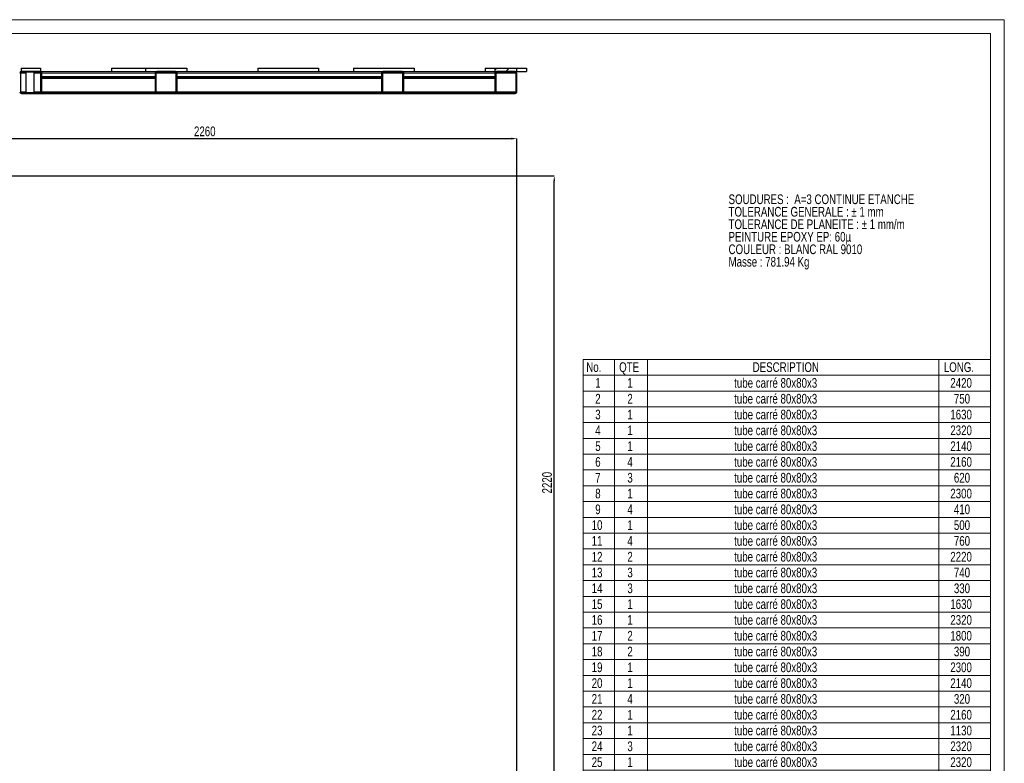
# Model space of a CAD drawing. Header units: millimetres. Extents: x 0 to 1712, y 0 to 594.
# Tile 18 of 18: x 1356 to 1712, y 325 to 594. Entities that reach past the tile are written whole.
import ezdxf

# ---------------------------------------------------------------- set-up
doc = ezdxf.new("R2010")
doc.units = ezdxf.units.MM
doc.header["$PDSIZE"] = -1
for name, color, linetype in [('COTES', 1, 'Continuous'), ('NOTES', 6, 'Continuous'), ('TRAIT-FINS', 9, 'Continuous')]:
    doc.layers.add(name, color=color, linetype=linetype)
doc.layers.add('TRAIT-FORT', color=4, linetype='Continuous', lineweight=25)
doc.styles.add('SLDTEXTSTYLE0', font='TXT', dxfattribs={"width": 0.75})
doc.dimstyles.new('SLDDIMSTYLE7', dxfattribs={"dimtxt": 3.5, "dimasz": 2, "dimexe": 0, "dimexo": 0.0625, "dimgap": 0.875, "dimtad": 1, "dimdec": 0, "dimlfac": 10, "dimrnd": 1e-09, "dimzin": 12, "dimdsep": 46, "dimtxsty": 'SLDTEXTSTYLE0', "dimsah": 1, "dimcen": 0.09, "dimadec": 0, "dimazin": 3, "dimtfac": 1, "dimtdec": 0, "dimtofl": 0, "dimtmove": 0, "dimatfit": 3, "dimfxl": 1, "dimfrac": 2, "dimtolj": 1, "dimtzin": 12, "dimarcsym": 0})
pattern_1 = [(45, (871.403, -0.063), (-13.4704, 13.4704), []), (45, (875.893, -0.063), (-13.4704, 13.4704), []), (45, (880.383, -0.063), (-13.4704, 13.4704), []), (45, (884.873, -0.063), (-13.4704, 13.4704), [])]

# ---------------------------------------------------------------- blocks, each defined once
blk = doc.blocks.new('SW_NOTE_18')
at = {"layer": 'NOTES', "color": 0, "char_height": 3.5, "attachment_point": 1, "style": 'SLDTEXTSTYLE0'}
for s, insert in [('SOUDURES :  A=3 CONTINUE ETANCHE', (0, 4.51)), ('TOLERANCE GENERALE : ± 1 mm', (0, -0.01)), ('TOLERANCE DE PLANEITE : ± 1 mm/m', (0, -4.54)), ('PEINTURE EPOXY EP: 60µ', (0, -9.07)), ('COULEUR : BLANC RAL 9010', (0, -13.59)), ('Masse : 781.94 Kg', (0, -18.12))]:
    blk.add_mtext(s, dxfattribs=dict(at, insert=insert))
blk = doc.blocks.new('SW_TABLEANNOTATION_1')
at = {"color": 0, "linetype": 'Continuous', "lineweight": 18}
for p, q in [((0, 0), (0, -399.31)), ((147.39, 0), (0, 0)), ((11.24, 0), (11.24, -5.72)), ((23.25, 0), (23.25, -5.72)), ((128.65, 0), (128.65, -5.72)), ((147.39, -399.31), (147.39, 0)), ((0, -5.72), (147.39, -5.72)), ((11.24, -5.72), (11.24, -399.31)), ((23.25, -5.72), (23.25, -399.31)), ((128.65, -5.72), (128.65, -399.31)), ((0, -11.44), (147.39, -11.44)), ((0, -17.15), (147.39, -17.15)), ((0, -22.87), (147.39, -22.87)), ((0, -28.59), (147.39, -28.59)), ((0, -34.31), (147.39, -34.31)), ((0, -40.02), (147.39, -40.02)), ((0, -45.74), (147.39, -45.74)), ((0, -51.46), (147.39, -51.46)), ((0, -57.18), (147.39, -57.18)), ((0, -62.89), (147.39, -62.89)), ((0, -68.61), (147.39, -68.61)), ((0, -74.33), (147.39, -74.33)), ((0, -80.05), (147.39, -80.05)), ((0, -85.77), (147.39, -85.77)), ((0, -91.48), (147.39, -91.48)), ((0, -97.2), (147.39, -97.2)), ((0, -102.92), (147.39, -102.92)), ((0, -108.64), (147.39, -108.64)), ((0, -114.35), (147.39, -114.35)), ((0, -120.07), (147.39, -120.07)), ((0, -125.79), (147.39, -125.79)), ((0, -131.51), (147.39, -131.51)), ((0, -137.22), (147.39, -137.22)), ((0, -142.94), (147.39, -142.94)), ((0, -148.66), (147.39, -148.66)), ((0, -154.38), (147.39, -154.38)), ((0, -160.09), (147.39, -160.09)), ((0, -165.81), (147.39, -165.81)), ((0, -171.53), (147.39, -171.53)), ((0, -177.25), (147.39, -177.25)), ((0, -183.77), (147.39, -183.77)), ((0, -190.3), (147.39, -190.3)), ((0, -196.82), (147.39, -196.82)), ((0, -203.35), (147.39, -203.35)), ((0, -209.88), (147.39, -209.88)), ((0, -216.4), (147.39, -216.4)), ((0, -222.93), (147.39, -222.93)), ((0, -229.45), (147.39, -229.45)), ((0, -235.98), (147.39, -235.98)), ((0, -242.5), (147.39, -242.5)), ((0, -249.03), (147.39, -249.03)), ((0, -255.56), (147.39, -255.56)), ((0, -261.27), (147.39, -261.27)), ((0, -266.99), (147.39, -266.99)), ((0, -272.71), (147.39, -272.71)), ((0, -278.43), (147.39, -278.43)), ((0, -284.14), (147.39, -284.14)), ((0, -289.86), (147.39, -289.86)), ((0, -295.58), (147.39, -295.58)), ((0, -302.11), (147.39, -302.11)), ((0, -307.82), (147.39, -307.82)), ((0, -313.54), (147.39, -313.54)), ((0, -319.26), (147.39, -319.26)), ((0, -324.98), (147.39, -324.98)), ((0, -330.69), (147.39, -330.69)), ((0, -336.41), (147.39, -336.41)), ((0, -342.13), (147.39, -342.13)), ((0, -347.85), (147.39, -347.85)), ((0, -353.56), (147.39, -353.56)), ((0, -359.28), (147.39, -359.28)), ((0, -365), (147.39, -365)), ((0, -370.72), (147.39, -370.72)), ((0, -376.44), (147.39, -376.44)), ((0, -382.15), (147.39, -382.15)), ((0, -387.87), (147.39, -387.87)), ((0, -393.59), (147.39, -393.59)), ((0, -399.31), (147.39, -399.31))]:
    blk.add_line(p, q, dxfattribs=at)
at = {"color": 0, "linetype": 'Continuous', "lineweight": 18, "char_height": 3.5, "attachment_point": 1, "style": 'SLDTEXTSTYLE0'}
for s, insert in [('No.', (1.07, -1.05)), ('QTE', (12.97, -1.05)), ('DESCRIPTION', (61.31, -1.05)), ('LONG.', (130.51, -1.05)), ('1', (4.32, -6.76)), ('1', (15.95, -6.76)), ('tube carré 80x80x3', (54.61, -6.76)), ('2420', (132.85, -6.76)), ('2', (4.32, -12.48)), ('2', (15.95, -12.48)), ('tube carré 80x80x3', (54.61, -12.48)), ('750', (134.14, -12.48)), ('tube carré 80x80x3', (54.61, -18.2)), ('3', (4.32, -18.2)), ('1', (15.95, -18.2)), ('1630', (132.85, -18.2)), ('4', (4.32, -23.92)), ('1', (15.95, -23.92)), ('tube carré 80x80x3', (54.61, -23.92)), ('2320', (132.85, -23.92)), ('5', (4.32, -29.64)), ('1', (15.95, -29.64)), ('tube carré 80x80x3', (54.61, -29.64)), ('2140', (132.85, -29.64)), ('6', (4.32, -35.35)), ('4', (15.95, -35.35)), ('tube carré 80x80x3', (54.61, -35.35)), ('2160', (132.85, -35.35)), ('7', (4.32, -41.07)), ('3', (15.95, -41.07)), ('tube carré 80x80x3', (54.61, -41.07)), ('620', (134.14, -41.07)), ('tube carré 80x80x3', (54.61, -46.79)), ('8', (4.32, -46.79)), ('1', (15.95, -46.79)), ('2300', (132.85, -46.79)), ('9', (4.32, -52.51)), ('4', (15.95, -52.51)), ('tube carré 80x80x3', (54.61, -52.51)), ('410', (134.14, -52.51)), ('10', (3.03, -58.22)), ('1', (15.95, -58.22)), ('tube carré 80x80x3', (54.61, -58.22)), ('500', (134.14, -58.22)), ('11', (3.03, -63.94)), ('4', (15.95, -63.94)), ('tube carré 80x80x3', (54.61, -63.94)), ('760', (134.14, -63.94)), ('12', (3.03, -69.66)), ('2', (15.95, -69.66)), ('tube carré 80x80x3', (54.61, -69.66)), ('2220', (132.85, -69.66)), ('tube carré 80x80x3', (54.61, -75.38)), ('13', (3.03, -75.38)), ('3', (15.95, -75.38)), ('740', (134.14, -75.38)), ('14', (3.03, -81.09)), ('3', (15.95, -81.09)), ('tube carré 80x80x3', (54.61, -81.09)), ('330', (134.14, -81.09)), ('15', (3.03, -86.81)), ('1', (15.95, -86.81)), ('tube carré 80x80x3', (54.61, -86.81)), ('1630', (132.85, -86.81)), ('16', (3.03, -92.53)), ('1', (15.95, -92.53)), ('tube carré 80x80x3', (54.61, -92.53)), ('2320', (132.85, -92.53)), ('17', (3.03, -98.25)), ('2', (15.95, -98.25)), ('tube carré 80x80x3', (54.61, -98.25)), ('1800', (132.85, -98.25)), ('tube carré 80x80x3', (54.61, -103.97)), ('18', (3.03, -103.97)), ('2', (15.95, -103.97)), ('390', (134.14, -103.97)), ('19', (3.03, -109.68)), ('1', (15.95, -109.68)), ('tube carré 80x80x3', (54.61, -109.68)), ('2300', (132.85, -109.68)), ('20', (3.03, -115.4)), ('1', (15.95, -115.4)), ('tube carré 80x80x3', (54.61, -115.4)), ('2140', (132.85, -115.4)), ('21', (3.03, -121.12)), ('4', (15.95, -121.12)), ('tube carré 80x80x3', (54.61, -121.12)), ('320', (134.14, -121.12)), ('22', (3.03, -126.84)), ('1', (15.95, -126.84)), ('tube carré 80x80x3', (54.61, -126.84)), ('2160', (132.85, -126.84)), ('23', (3.03, -132.55)), ('1', (15.95, -132.55)), ('tube carré 80x80x3', (54.61, -132.55)), ('1130', (132.85, -132.55)), ('24', (3.03, -138.27)), ('3', (15.95, -138.27)), ('tube carré 80x80x3', (54.61, -138.27)), ('2320', (132.85, -138.27)), ('25', (3.03, -143.99)), ('1', (15.95, -143.99)), ('tube carré 80x80x3', (54.61, -143.99)), ('2320', (132.85, -143.99)), ('26', (3.03, -149.71)), ('tube carré 80x80x3', (54.61, -149.71)), ('2420', (132.85, -149.71)), ('1', (15.95, -149.71)), ('27', (3.03, -155.42)), ('4', (15.95, -155.42)), ('tube carré 80x80x3', (54.61, -155.42)), ('820', (134.14, -155.42)), ('28', (3.03, -161.14)), ('1', (15.95, -161.14)), ('tube carré 80x80x3', (54.61, -161.14)), ('590', (134.14, -161.14)), ('29', (3.03, -166.86)), ('1', (15.95, -166.86)), ('tube carré 80x80x3', (54.61, -166.86)), ('1130', (132.85, -166.86)), ('30', (3.03, -172.58)), ('1', (15.95, -172.58)), ('tube carré 80x80x3', (54.61, -172.58)), ('370', (134.14, -172.58)), ('31', (3.03, -178.26)), ('Tube rectangulaire 60x30x3', (45.16, -178.26)), ('320', (134.14, -178.26)), ('8', (15.95, -178.26)), ('32', (3.03, -184.79)), ('7', (15.95, -184.79)), ('Tube rectangulaire 60x30x3', (45.16, -184.79)), ('370', (134.14, -184.79)), ('33', (3.03, -191.31)), ('4', (15.95, -191.31)), ('Tube rectangulaire 60x30x3', (45.16, -191.31)), ('330', (134.14, -191.31)), ('34', (3.03, -197.84)), ('8', (15.95, -197.84)), ('Tube rectangulaire 60x30x3', (45.16, -197.84)), ('500', (134.14, -197.84)), ('35', (3.03, -204.36)), ('7', (15.95, -204.36)), ('Tube rectangulaire 60x30x3', (45.16, -204.36)), ('390', (134.14, -204.36)), ('36', (3.03, -210.89)), ('5', (15.95, -210.89)), ('Tube rectangulaire 60x30x3', (45.16, -210.89)), ('410', (134.14, -210.89)), ('37', (3.03, -217.42)), ('8', (15.95, -217.42)), ('Tube rectangulaire 60x30x3', (45.16, -217.42)), ('570', (134.14, -217.42)), ('38', (3.03, -223.94)), ('5', (15.95, -223.94)), ('Tube rectangulaire 60x30x3', (45.16, -223.94)), ('740', (134.14, -223.94)), ('39', (3.03, -230.47)), ('8', (15.95, -230.47)), ('Tube rectangulaire 60x30x3', (45.16, -230.47)), ('540', (134.14, -230.47)), ('40', (3.03, -236.99)), ('8', (15.95, -236.99)), ('Tube rectangulaire 60x30x3', (45.16, -236.99)), ('590', (134.14, -236.99)), ('41', (3.03, -243.52)), ('6', (15.95, -243.52)), ('Tube rectangulaire 60x30x3', (45.16, -243.52)), ('620', (134.14, -243.52)), ('42', (3.03, -250.04)), ('6', (15.95, -250.04)), ('Tube rectangulaire 60x30x3', (45.16, -250.04)), ('450', (134.14, -250.04)), ('43', (3.03, -256.6)), ('22', (14.66, -256.6)), ('Platine 150x150x12 Detail A', (45.49, -256.6)), ('44', (3.03, -262.32)), ('39', (14.66, -262.32)), ('Platine 220x80x12 Detail B', (47.17, -262.32)), ('45', (3.03, -268.04)), ('10', (14.66, -268.04)), ('Platine 220x46x12 Detail C', (46.62, -268.04)), ('46', (3.03, -273.76)), ('20', (14.66, -273.76)), ('Platine 150x70x12x12 Detail D', (43.07, -273.76)), ('47', (3.03, -279.47)), ('3', (15.95, -279.47)), ('Platine 150x70x12 Detail E', (47.26, -279.47)), ('Platine 70x70x12 Detail F', (48.68, -285.19)), ('48', (3.03, -285.19)), ('2', (15.95, -285.19)), ('49', (3.03, -290.91)), ('8', (15.95, -290.91)), ('Douille M12 D:30 L:80 Detail G', (42.51, -290.91)), ('50', (3.03, -296.59)), ('16', (14.66, -296.59)), ('Tube 15x21 Lg:80', (56.96, -296.59)), ('Rivkle M12 No. art.: 23291124501/40 Boellhoff', (25.81, -303.15)), ('51', (3.03, -303.15)), ('28', (14.66, -303.15)), ('52', (3.03, -308.87)), ('1', (15.95, -308.87)), ('Platine 180x110x4', (56.38, -308.87)), ('53', (3.03, -314.59)), ('1', (15.95, -314.59)), ('Platine 180x110x4', (56.38, -314.59)), ('54', (3.03, -320.31)), ('1', (15.95, -320.31)), ('Platine 170x110x4', (56.38, -320.31)), ('55', (3.03, -326.02)), ('1', (15.95, -326.02)), ('Platine 220x110x4', (56.38, -326.02)), ('Platine 170x110x4', (56.38, -331.74)), ('56', (3.03, -331.74)), ('1', (15.95, -331.74)), ('57', (3.03, -337.46)), ('1', (15.95, -337.46)), ('Platine 120x110x4', (56.38, -337.46)), ('58', (3.03, -343.18)), ('1', (15.95, -343.18)), ('Platine 150x110x4', (56.38, -343.18)), ('59', (3.03, -348.89)), ('1', (15.95, -348.89)), ('Platine 110x110x4', (56.38, -348.89)), ('60', (3.03, -354.61)), ('1', (15.95, -354.61)), ('Platine 200x110x4', (56.38, -354.61)), ('61', (3.03, -360.33)), ('1', (15.95, -360.33)), ('Platine 170x110x4', (56.38, -360.33)), ('62', (3.03, -366.05)), ('1', (15.95, -366.05)), ('Platine 180x110x4', (56.38, -366.05)), ('63', (3.03, -371.76)), ('1', (15.95, -371.76)), ('Platine 140x110x4', (56.38, -371.76)), ('64', (3.03, -377.48)), ('1', (15.95, -377.48)), ('Platine 120x110x4', (56.38, -377.48)), ('65', (3.03, -383.2)), ('1', (15.95, -383.2)), ('Platine 200x110x4', (56.38, -383.2)), ('66', (3.03, -388.92)), ('1', (15.95, -388.92)), ('Platine 120x110x4', (56.38, -388.92)), ('67', (3.03, -394.64)), ('1', (15.95, -394.64)), ('Platine 140x110x4', (56.38, -394.64))]:
    blk.add_mtext(s, dxfattribs=dict(at, insert=insert))
blk = doc.blocks.new('*D286')
at = {"layer": 'COTES', "color": 0, "lineweight": -2, "transparency": 16777216}
for p, q in [((1309.99, 370.67), (1309.99, 550.9)), ((1311.99, 550.9), (1533.99, 550.9)), ((1535.99, 278.27), (1535.99, 550.9))]:
    blk.add_line(p, q, dxfattribs=at)
at = {"layer": 'COTES', "color": 0, "transparency": 16777216}
for points in [[(1311.99, 551.24), (1311.99, 550.57), (1309.99, 550.9)], [(1533.99, 551.24), (1533.99, 550.57), (1535.99, 550.9)]]:
    blk.add_solid(points, dxfattribs=at)
at = {"layer": 'Defpoints', "color": 0, "transparency": 16777216}
for p in [(1535.99, 550.9), (1309.99, 370.6), (1535.99, 278.2)]:
    blk.add_point(p, dxfattribs=at)
at = {"layer": 'COTES', "color": 0, "transparency": 16777216, "insert": (1422.99, 555.28), "char_height": 3.5, "attachment_point": 2, "style": 'SLDTEXTSTYLE0'}
blk.add_mtext('\\A1;2260', dxfattribs=at)
blk = doc.blocks.new('*D289')
at = {"layer": 'COTES', "color": 0, "lineweight": -2, "transparency": 16777216}
for p, q in [((1272.86, 537.4), (1549.49, 537.4)), ((1549.49, 317.4), (1549.49, 535.4)), ((1411.26, 315.4), (1549.49, 315.4))]:
    blk.add_line(p, q, dxfattribs=at)
at = {"layer": 'COTES', "color": 0, "transparency": 16777216}
for points in [[(1549.16, 535.4), (1549.83, 535.4), (1549.49, 537.4)], [(1549.16, 317.4), (1549.83, 317.4), (1549.49, 315.4)]]:
    blk.add_solid(points, dxfattribs=at)
at = {"layer": 'Defpoints', "color": 0, "transparency": 16777216}
for p in [(1272.79, 537.4), (1549.49, 537.4), (1411.19, 315.4)]:
    blk.add_point(p, dxfattribs=at)
at = {"layer": 'COTES', "color": 0, "transparency": 16777216, "insert": (1545.12, 426.4), "char_height": 3.5, "attachment_point": 2, "rotation": 90, "style": 'SLDTEXTSTYLE0'}
blk.add_mtext('\\A1;2220', dxfattribs=at)

msp = doc.modelspace()

# ---------------------------------------------------------------- hatches: boundary and pattern name
at = {"layer": 'TRAIT-FINS'}
h = msp.add_hatch(dxfattribs=at)
h.set_pattern_fill('DIN 201 ACIER ET FONTE', color=256, style=0, pattern_type=2)
h.set_pattern_definition(pattern_1)
edge = h.paths.add_edge_path(flags=0)
edge.add_line((1348.59, 567.24), (1355.39, 567.24))
edge.add_arc((1355.39, 567.84), 0.6, 270, 360)
edge.add_line((1355.99, 567.84), (1355.99, 574.64))
edge.add_arc((1355.39, 574.64), 0.6, 0, 90)
edge.add_line((1355.39, 575.24), (1348.59, 575.24))
edge.add_arc((1348.59, 574.64), 0.6, 90, 180)
edge.add_line((1347.99, 574.64), (1347.99, 567.84))
edge.add_arc((1348.59, 567.84), 0.6, 180, 270)
edge = h.paths.add_edge_path(flags=0)
edge.add_arc((1355.39, 567.84), 0.3, 270, 360, ccw=False)
edge.add_line((1355.39, 567.54), (1348.59, 567.54))
edge.add_arc((1348.59, 567.84), 0.3, 180, 270, ccw=False)
edge.add_line((1348.29, 567.84), (1348.29, 574.64))
edge.add_arc((1348.59, 574.64), 0.3, 90, 180, ccw=False)
edge.add_line((1348.59, 574.94), (1355.39, 574.94))
edge.add_arc((1355.39, 574.64), 0.3, 0, 90, ccw=False)
edge.add_line((1355.69, 574.64), (1355.69, 567.84))
h = msp.add_hatch(dxfattribs=at)
h.set_pattern_fill('DIN 201 ACIER ET FONTE', color=256, style=0, pattern_type=2)
h.set_pattern_definition(pattern_1)
edge = h.paths.add_edge_path(flags=0)
edge.add_line((1356.59, 567.24), (1363.39, 567.24))
edge.add_arc((1363.39, 567.84), 0.6, 270, 360)
edge.add_line((1363.99, 567.84), (1363.99, 574.64))
edge.add_arc((1363.39, 574.64), 0.6, 0, 90)
edge.add_line((1363.39, 575.24), (1356.59, 575.24))
edge.add_arc((1356.59, 574.64), 0.6, 90, 180)
edge.add_line((1355.99, 574.64), (1355.99, 567.84))
edge.add_arc((1356.59, 567.84), 0.6, 180, 270)
edge = h.paths.add_edge_path(flags=0)
edge.add_arc((1363.39, 567.84), 0.3, 270, 360, ccw=False)
edge.add_line((1363.39, 567.54), (1356.59, 567.54))
edge.add_arc((1356.59, 567.84), 0.3, 180, 270, ccw=False)
edge.add_line((1356.29, 567.84), (1356.29, 574.64))
edge.add_arc((1356.59, 574.64), 0.3, 90, 180, ccw=False)
edge.add_line((1356.59, 574.94), (1363.39, 574.94))
edge.add_arc((1363.39, 574.64), 0.3, 0, 90, ccw=False)
edge.add_line((1363.69, 574.64), (1363.69, 567.84))
h = msp.add_hatch(dxfattribs=at)
h.set_pattern_fill('DIN 201 ACIER ET FONTE', color=256, style=0, pattern_type=2)
h.set_pattern_definition(pattern_1)
edge = h.paths.add_edge_path(flags=0)
edge.add_line((1404.99, 574.64), (1404.99, 567.84))
edge.add_arc((1405.59, 567.84), 0.6, 180, 270)
edge.add_line((1405.59, 567.24), (1412.39, 567.24))
edge.add_arc((1412.39, 567.84), 0.6, 270, 360)
edge.add_line((1412.99, 567.84), (1412.99, 574.64))
edge.add_arc((1412.39, 574.64), 0.6, 0, 90)
edge.add_line((1412.39, 575.24), (1405.59, 575.24))
edge.add_arc((1405.59, 574.64), 0.6, 90, 180)
edge = h.paths.add_edge_path(flags=0)
edge.add_arc((1405.59, 567.84), 0.3, 180, 270, ccw=False)
edge.add_line((1405.29, 567.84), (1405.29, 574.64))
edge.add_arc((1405.59, 574.64), 0.3, 90, 180, ccw=False)
edge.add_line((1405.59, 574.94), (1412.39, 574.94))
edge.add_arc((1412.39, 574.64), 0.3, 0, 90, ccw=False)
edge.add_line((1412.69, 574.64), (1412.69, 567.84))
edge.add_arc((1412.39, 567.84), 0.3, 270, 360, ccw=False)
edge.add_line((1412.39, 567.54), (1405.59, 567.54))
h = msp.add_hatch(dxfattribs=at)
h.set_pattern_fill('DIN 201 ACIER ET FONTE', color=256, style=0, pattern_type=2)
h.set_pattern_definition(pattern_1)
edge = h.paths.add_edge_path(flags=0)
edge.add_line((1486.99, 574.64), (1486.99, 567.84))
edge.add_arc((1487.59, 567.84), 0.6, 180, 270)
edge.add_line((1487.59, 567.24), (1494.39, 567.24))
edge.add_arc((1494.39, 567.84), 0.6, 270, 360)
edge.add_line((1494.99, 567.84), (1494.99, 574.64))
edge.add_arc((1494.39, 574.64), 0.6, 0, 90)
edge.add_line((1494.39, 575.24), (1487.59, 575.24))
edge.add_arc((1487.59, 574.64), 0.6, 90, 180)
edge = h.paths.add_edge_path(flags=0)
edge.add_arc((1487.59, 567.84), 0.3, 180, 270, ccw=False)
edge.add_line((1487.29, 567.84), (1487.29, 574.64))
edge.add_arc((1487.59, 574.64), 0.3, 90, 180, ccw=False)
edge.add_line((1487.59, 574.94), (1494.39, 574.94))
edge.add_arc((1494.39, 574.64), 0.3, 0, 90, ccw=False)
edge.add_line((1494.69, 574.64), (1494.69, 567.84))
edge.add_arc((1494.39, 567.84), 0.3, 270, 360, ccw=False)
edge.add_line((1494.39, 567.54), (1487.59, 567.54))
h = msp.add_hatch(dxfattribs=at)
h.set_pattern_fill('DIN 201 ACIER ET FONTE', color=256, style=0, pattern_type=2)
h.set_pattern_definition(pattern_1)
h.paths.add_polyline_path([(1535.99, 576.44), (1527.99, 576.44), (1527.99, 575.24), (1535.99, 575.24)], flags=0)
h = msp.add_hatch(dxfattribs=at)
h.set_pattern_fill('DIN 201 ACIER ET FONTE', color=256, style=0, pattern_type=2)
h.set_pattern_definition(pattern_1)
edge = h.paths.add_edge_path(flags=0)
edge.add_line((1527.99, 574.64), (1527.99, 567.84))
edge.add_arc((1528.59, 567.84), 0.6, 180, 270)
edge.add_line((1528.59, 567.24), (1535.39, 567.24))
edge.add_arc((1535.39, 567.84), 0.6, 270, 360)
edge.add_line((1535.99, 567.84), (1535.99, 574.64))
edge.add_arc((1535.39, 574.64), 0.6, 0, 90)
edge.add_line((1535.39, 575.24), (1528.59, 575.24))
edge.add_arc((1528.59, 574.64), 0.6, 90, 180)
edge = h.paths.add_edge_path(flags=0)
edge.add_arc((1528.59, 567.84), 0.3, 180, 270, ccw=False)
edge.add_line((1528.29, 567.84), (1528.29, 574.64))
edge.add_arc((1528.59, 574.64), 0.3, 90, 180, ccw=False)
edge.add_line((1528.59, 574.94), (1535.39, 574.94))
edge.add_arc((1535.39, 574.64), 0.3, 0, 90, ccw=False)
edge.add_line((1535.69, 574.64), (1535.69, 567.84))
edge.add_arc((1535.39, 567.84), 0.3, 270, 360, ccw=False)
edge.add_line((1535.39, 567.54), (1528.59, 567.54))
h = msp.add_hatch(dxfattribs=at)
h.set_pattern_fill('DIN 201 ACIER ET FONTE', color=256, style=0, pattern_type=2)
h.set_pattern_definition(pattern_1)
h.paths.add_polyline_path([(1404.99, 572.94), (1404.99, 573.24), (1363.99, 573.24), (1363.99, 572.94)], flags=0)
h = msp.add_hatch(dxfattribs=at)
h.set_pattern_fill('DIN 201 ACIER ET FONTE', color=256, style=0, pattern_type=2)
h.set_pattern_definition(pattern_1)
h.paths.add_polyline_path([(1486.99, 572.94), (1486.99, 573.24), (1412.99, 573.24), (1412.99, 572.94)], flags=0)
h = msp.add_hatch(dxfattribs=at)
h.set_pattern_fill('DIN 201 ACIER ET FONTE', color=256, style=0, pattern_type=2)
h.set_pattern_definition(pattern_1)
h.paths.add_polyline_path([(1527.99, 572.94), (1527.99, 573.24), (1494.99, 573.24), (1494.99, 572.94)], flags=0)
h = msp.add_hatch(dxfattribs=at)
h.set_pattern_fill('DIN 201 ACIER ET FONTE', color=256, style=0, pattern_type=2)
h.set_pattern_definition(pattern_1)
h.paths.add_polyline_path([(1404.99, 567.24), (1404.99, 567.54), (1363.99, 567.54), (1363.99, 567.24)], flags=0)
h = msp.add_hatch(dxfattribs=at)
h.set_pattern_fill('DIN 201 ACIER ET FONTE', color=256, style=0, pattern_type=2)
h.set_pattern_definition(pattern_1)
h.paths.add_polyline_path([(1412.99, 567.54), (1412.99, 567.24), (1486.99, 567.24), (1486.99, 567.54)], flags=0)
h = msp.add_hatch(dxfattribs=at)
h.set_pattern_fill('DIN 201 ACIER ET FONTE', color=256, style=0, pattern_type=2)
h.set_pattern_definition(pattern_1)
h.paths.add_polyline_path([(1527.99, 567.24), (1527.99, 567.54), (1494.99, 567.54), (1494.99, 567.24)], flags=0)

# ---------------------------------------------------------------- linework, layer by layer
at = {"lineweight": 18}
for p, q in [((1712.4, 593.94), (871.4, 593.94)), ((1712.4, 593.94), (1712.4, -0.06)), ((1707.4, 588.94), (876.4, 588.94)), ((1707.4, 588.94), (1707.4, 4.94))]:
    msp.add_line(p, q, dxfattribs=at)
at = {"layer": 'TRAIT-FINS', "lineweight": 18}
for p, q in [((1356.29, 574.64), (1358.2, 574.64)), ((1361.2, 574.64), (1363.69, 574.64)), ((1363.99, 574.64), (1404.99, 574.64)), ((1405.29, 574.64), (1412.69, 574.64)), ((1412.99, 574.64), (1486.99, 574.64)), ((1487.29, 574.64), (1494.69, 574.64)), ((1494.99, 574.64), (1527.99, 574.64)), ((1528.29, 574.64), (1535.69, 574.64)), ((1363.99, 572.64), (1404.99, 572.64)), ((1412.99, 572.64), (1486.99, 572.64)), ((1494.99, 572.64), (1527.99, 572.64)), ((1356.29, 567.84), (1358.2, 567.84)), ((1361.2, 567.84), (1363.69, 567.84)), ((1363.99, 567.84), (1404.99, 567.84)), ((1405.29, 567.84), (1412.69, 567.84)), ((1412.99, 567.84), (1486.99, 567.84)), ((1487.29, 567.84), (1494.69, 567.84)), ((1494.99, 567.84), (1527.99, 567.84)), ((1528.29, 567.84), (1535.69, 567.84))]:
    msp.add_line(p, q, dxfattribs=at)
at = {"layer": 'TRAIT-FORT', "lineweight": 25}
for p, q in [((1356.29, 574.64), (1356.29, 567.84)), ((1356.49, 576.44), (1356.49, 575.24)), ((1356.49, 576.44), (1363.49, 576.44)), ((1363.39, 575.24), (1356.59, 575.24)), ((1363.39, 574.94), (1356.59, 574.94)), ((1358.2, 574.94), (1358.2, 567.54)), ((1361.2, 567.54), (1361.2, 574.94)), ((1363.49, 576.44), (1363.49, 575.24)), ((1363.49, 575.24), (1363.99, 575.24)), ((1363.69, 567.84), (1363.69, 574.64)), ((1363.99, 575.24), (1401.49, 575.24)), ((1363.99, 574.64), (1363.99, 575.24)), ((1363.99, 567.84), (1363.99, 574.64)), ((1389.19, 576.44), (1389.19, 575.24)), ((1389.19, 576.44), (1401.49, 576.44)), ((1401.49, 576.44), (1416.49, 576.44)), ((1401.49, 576.44), (1401.49, 575.24)), ((1401.49, 575.24), (1405.59, 575.24)), ((1404.99, 575.24), (1404.99, 574.64)), ((1404.99, 574.64), (1404.99, 567.84)), ((1405.29, 574.64), (1405.29, 567.84)), ((1412.39, 575.24), (1405.59, 575.24)), ((1412.39, 574.94), (1405.59, 574.94)), ((1412.39, 575.24), (1416.49, 575.24)), ((1412.69, 567.84), (1412.69, 574.64)), ((1412.99, 574.64), (1412.99, 575.24)), ((1412.99, 567.84), (1412.99, 574.64)), ((1416.49, 576.44), (1416.49, 575.24)), ((1416.49, 575.24), (1442.19, 575.24)), ((1442.19, 576.44), (1464.19, 576.44)), ((1442.19, 576.44), (1442.19, 575.24)), ((1442.19, 575.24), (1464.19, 575.24)), ((1464.19, 576.44), (1464.19, 575.24)), ((1464.19, 575.24), (1486.99, 575.24)), ((1476.79, 576.44), (1498.79, 576.44)), ((1476.79, 576.44), (1476.79, 575.24)), ((1486.99, 575.24), (1486.99, 574.64)), ((1486.99, 575.24), (1487.59, 575.24)), ((1486.99, 574.64), (1486.99, 567.84)), ((1487.29, 574.64), (1487.29, 567.84)), ((1494.39, 575.24), (1487.59, 575.24)), ((1494.39, 574.94), (1487.59, 574.94)), ((1494.39, 575.24), (1494.99, 575.24)), ((1494.69, 567.84), (1494.69, 574.64)), ((1494.99, 575.24), (1527.99, 575.24)), ((1494.99, 574.64), (1494.99, 575.24)), ((1494.99, 567.84), (1494.99, 574.64)), ((1498.79, 576.44), (1498.79, 575.24)), ((1524.49, 576.44), (1527.99, 576.44)), ((1524.49, 576.44), (1524.49, 575.24)), ((1527.99, 576.44), (1527.99, 575.24)), ((1527.99, 576.44), (1535.99, 576.44)), ((1527.99, 575.24), (1535.99, 575.24)), ((1527.99, 575.24), (1527.99, 574.64)), ((1527.99, 574.64), (1527.99, 567.84)), ((1528.29, 574.64), (1528.29, 567.84)), ((1535.39, 575.24), (1528.59, 575.24)), ((1535.39, 574.94), (1528.59, 574.94)), ((1535.69, 567.84), (1535.69, 574.64)), ((1535.99, 575.24), (1535.99, 576.44)), ((1535.99, 576.44), (1539.49, 576.44)), ((1535.99, 575.24), (1539.49, 575.24)), ((1535.99, 567.84), (1535.99, 574.64)), ((1539.49, 576.44), (1539.49, 575.24)), ((1404.99, 573.24), (1363.99, 573.24)), ((1363.99, 572.94), (1363.99, 573.24)), ((1404.99, 572.94), (1363.99, 572.94)), ((1404.99, 573.24), (1404.99, 572.94)), ((1412.99, 572.94), (1412.99, 573.24)), ((1486.99, 573.24), (1412.99, 573.24)), ((1486.99, 572.94), (1412.99, 572.94)), ((1486.99, 573.24), (1486.99, 572.94)), ((1527.99, 573.24), (1494.99, 573.24)), ((1494.99, 572.94), (1494.99, 573.24)), ((1527.99, 572.94), (1494.99, 572.94)), ((1527.99, 573.24), (1527.99, 572.94)), ((1356.59, 567.54), (1363.39, 567.54)), ((1356.59, 567.24), (1363.39, 567.24)), ((1363.39, 567.24), (1363.99, 567.24)), ((1363.99, 567.84), (1363.99, 567.54)), ((1363.99, 567.54), (1404.99, 567.54)), ((1363.99, 567.24), (1363.99, 567.54)), ((1363.99, 567.24), (1404.99, 567.24)), ((1404.99, 567.54), (1404.99, 567.84)), ((1404.99, 567.54), (1404.99, 567.24)), ((1404.99, 567.24), (1405.59, 567.24)), ((1405.59, 567.54), (1412.39, 567.54)), ((1405.59, 567.24), (1412.39, 567.24)), ((1412.39, 567.24), (1412.99, 567.24)), ((1412.99, 567.84), (1412.99, 567.54)), ((1412.99, 567.24), (1412.99, 567.54)), ((1412.99, 567.54), (1486.99, 567.54)), ((1412.99, 567.24), (1486.99, 567.24)), ((1469.7, 567.24), (1469.7, 567.14)), ((1471.7, 567.14), (1469.7, 567.14)), ((1471.7, 567.14), (1471.7, 567.24)), ((1475.7, 567.24), (1475.7, 567.14)), ((1477.7, 567.14), (1475.7, 567.14)), ((1477.7, 567.14), (1477.7, 567.24)), ((1486.99, 567.54), (1486.99, 567.84)), ((1486.99, 567.54), (1486.99, 567.24)), ((1486.99, 567.24), (1487.59, 567.24)), ((1487.59, 567.54), (1494.39, 567.54)), ((1487.59, 567.24), (1494.39, 567.24)), ((1494.39, 567.24), (1494.99, 567.24)), ((1494.99, 567.84), (1494.99, 567.54)), ((1494.99, 567.24), (1494.99, 567.54)), ((1494.99, 567.54), (1527.99, 567.54)), ((1494.99, 567.24), (1527.99, 567.24)), ((1527.99, 567.54), (1527.99, 567.84)), ((1527.99, 567.54), (1527.99, 567.24)), ((1527.99, 567.24), (1528.59, 567.24)), ((1528.59, 567.54), (1535.39, 567.54)), ((1528.59, 567.24), (1535.39, 567.24))]:
    msp.add_line(p, q, dxfattribs=at)
for centre, radius, start, end in [((1356.59, 574.64), 0.6, 90, 180), ((1356.59, 574.64), 0.3, 90, 180), ((1363.39, 574.64), 0.6, 0, 90), ((1363.39, 574.64), 0.3, 0, 90), ((1405.59, 574.64), 0.6, 90, 180), ((1405.59, 574.64), 0.3, 90, 180), ((1412.39, 574.64), 0.6, 0, 90), ((1412.39, 574.64), 0.3, 0, 90), ((1487.59, 574.64), 0.6, 90, 180), ((1487.59, 574.64), 0.3, 90, 180), ((1494.39, 574.64), 0.6, 0, 90), ((1494.39, 574.64), 0.3, 0, 90), ((1528.59, 574.64), 0.6, 90, 180), ((1528.59, 574.64), 0.3, 90, 180), ((1535.39, 574.64), 0.6, 0, 90), ((1535.39, 574.64), 0.3, 0, 90), ((1356.59, 567.84), 0.6, 180, 270), ((1356.59, 567.84), 0.3, 180, 270), ((1363.39, 567.84), 0.6, 270, 0), ((1363.39, 567.84), 0.3, 270, 0), ((1405.59, 567.84), 0.6, 180, 270), ((1405.59, 567.84), 0.3, 180, 270), ((1412.39, 567.84), 0.6, 270, 0), ((1412.39, 567.84), 0.3, 270, 0), ((1487.59, 567.84), 0.6, 180, 270), ((1487.59, 567.84), 0.3, 180, 270), ((1494.39, 567.84), 0.6, 270, 0), ((1494.39, 567.84), 0.3, 270, 0), ((1528.59, 567.84), 0.6, 180, 270), ((1528.59, 567.84), 0.3, 180, 270), ((1535.39, 567.84), 0.3, 270, 0), ((1535.39, 567.84), 0.6, 270, 0)]:
    msp.add_arc(centre, radius, start, end, dxfattribs=at)

# ---------------------------------------------------------------- block references
at = {"lineweight": 18}
msp.add_blockref('SW_TABLEANNOTATION_1', (1560.01, 471.01), dxfattribs=at)
at = {"layer": 'NOTES'}
msp.add_blockref('SW_NOTE_18', (1612.59, 526.2), dxfattribs=at)

# ---------------------------------------------------------------- dimensions: what is measured, and where the dimension line sits
at = {"layer": 'COTES'}
dim = msp.add_linear_dim(base=(1535.99, 550.9), p1=(1309.99, 370.6), p2=(1535.99, 278.2), dimstyle='SLDDIMSTYLE7', dxfattribs=at)
dim.commit()
dim.dimension.update_dxf_attribs({"geometry": '*D286', "text_midpoint": (1422.99, 550.9), "dimtype": 160})
dim = msp.add_linear_dim(base=(1549.49, 537.4), p1=(1411.19, 315.4), p2=(1272.79, 537.4), angle=90, dimstyle='SLDDIMSTYLE7', dxfattribs=at)
dim.commit()
dim.dimension.update_dxf_attribs({"geometry": '*D289', "text_midpoint": (1549.49, 426.4), "dimtype": 160})

doc.saveas('drawing.dxf')
